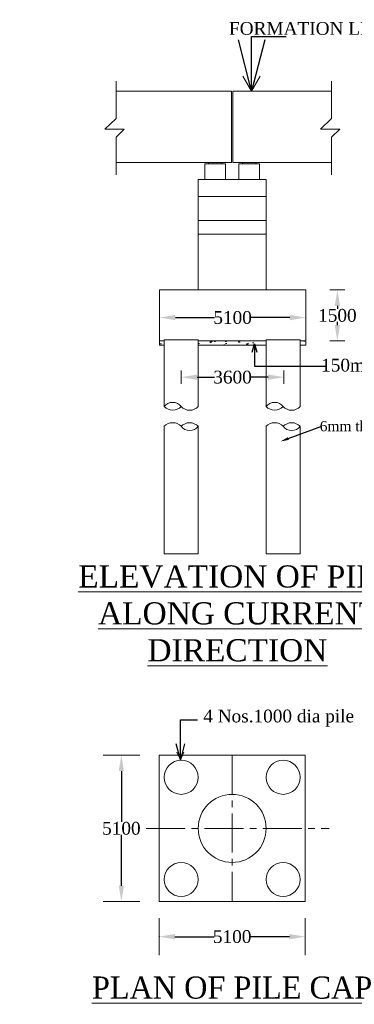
# Model space of a CAD drawing. Header units: millimetres. Extents: x -20950785 to 389010297, y -11535949 to 14056629.
# Tile 249 of 256: x 13558564 to 13578249, y -1596660 to -1538849. Entities that reach past the tile are written whole.
import ezdxf
from ezdxf import colors
from ezdxf.entities.mleader import LeaderData, LeaderLine
from ezdxf.math import Vec2, Vec3

# ---------------------------------------------------------------- set-up
doc = ezdxf.new("R2010")
doc.units = ezdxf.units.MM
doc.header["$LTSCALE"] = 60
doc.header["$MEASUREMENT"] = 0
doc.linetypes.add('CENTER2', pattern=[28.575, 19.05, -3.175, 3.175, -3.175])
doc.layers.add('TEXT', color=7, linetype='Continuous')
doc.styles.add('PDF Arial Bold', font='times.ttf')
doc.styles.add('style1', font='txt.shx', dxfattribs={"height": 1})
doc.dimstyles.get("Standard").update_dxf_attribs({"dimtxt": 400, "dimasz": 215, "dimexe": 0.18, "dimexo": 0.0625, "dimgap": 0.09, "dimtad": 0, "dimtih": 1, "dimtoh": 1, "dimdec": 0, "dimzin": 4, "dimdsep": 46, "dimtxsty": 'Standard', "dimblk": 'OPEN90', "dimcen": 0, "dimadec": 0, "dimazin": 1, "dimtfac": 1, "dimtdec": 0, "dimtix": 1, "dimtofl": 0, "dimtmove": 0, "dimatfit": 3, "dimldrblk": 'OPEN30', "dimfxl": 1, "dimtolj": 1, "dimtzin": 0, "dimarcsym": 0})

# ---------------------------------------------------------------- blocks, each defined once
blk = doc.blocks.new('*D1349')
at = {"color": 0, "linetype": 'Continuous', "lineweight": -2, "transparency": 16777216}
for p, q in [((13577252, -1554715), (13577253, -1554715)), ((13577252, -1555650), (13577252, -1555832)), ((13577252, -1556779), (13577252, -1556596)), ((13577252, -1557714), (13577253, -1557714))]:
    blk.add_line(p, q, dxfattribs=at)
at = {"color": 0, "linetype": 'Continuous', "lineweight": 9, "transparency": 16777216}
for points in [[(13577097, -1555650), (13577408, -1555650), (13577252, -1554715)], [(13577097, -1556779), (13577408, -1556779), (13577252, -1557714)]]:
    blk.add_solid(points, dxfattribs=at)
at = {"layer": 'Defpoints', "color": 0, "linetype": 'Continuous', "lineweight": 9, "transparency": 16777216}
for p in [(13577252, -1554715), (13577252, -1557714), (13577252, -1557714)]:
    blk.add_point(p, dxfattribs=at)
at = {"color": 0, "linetype": 'Continuous', "lineweight": 9, "transparency": 16777216, "insert": (13577252, -1556214), "char_height": 500, "attachment_point": 5}
blk.add_mtext('\\A1;{\\fTimes New Roman|b0|i0|c0|p18;\\H1.5x;1500}', dxfattribs=at)
blk = doc.blocks.new('*D1353')
at = {"color": 0, "linetype": 'Continuous', "lineweight": -2, "transparency": 16777216}
for p, q in [((13566790, -1556339), (13566790, -1556339)), ((13567725, -1556339), (13570027, -1556339)), ((13574452, -1556339), (13572150, -1556339)), ((13575387, -1556339), (13575387, -1556339))]:
    blk.add_line(p, q, dxfattribs=at)
at = {"color": 0, "linetype": 'Continuous', "lineweight": 9, "transparency": 16777216}
for points in [[(13567725, -1556183), (13567725, -1556495), (13566790, -1556339)], [(13574452, -1556183), (13574452, -1556495), (13575387, -1556339)]]:
    blk.add_solid(points, dxfattribs=at)
at = {"layer": 'Defpoints', "color": 0, "linetype": 'Continuous', "lineweight": 9, "transparency": 16777216}
for p in [(13566790, -1556339), (13575387, -1556339), (13575387, -1556339)]:
    blk.add_point(p, dxfattribs=at)
at = {"color": 0, "linetype": 'Continuous', "lineweight": 9, "transparency": 16777216, "insert": (13571088, -1556339), "char_height": 500, "attachment_point": 5}
blk.add_mtext('\\A1;{\\fTimes New Roman|b0|i0|c0|p18;\\H1.5x;5100}', dxfattribs=at)
blk = doc.blocks.new('*D1231')
at = {"color": 0, "linetype": 'Continuous', "lineweight": -2, "transparency": 16777216}
for p, q in [((13564546, -1582032), (13564546, -1582032)), ((13564546, -1582967), (13564546, -1585950)), ((13564546, -1589695), (13564546, -1586713)), ((13564546, -1590630), (13564546, -1590630))]:
    blk.add_line(p, q, dxfattribs=at)
at = {"color": 0, "linetype": 'Continuous', "lineweight": 9, "transparency": 16777216}
for points in [[(13564390, -1582967), (13564702, -1582967), (13564546, -1582032)], [(13564390, -1589695), (13564702, -1589695), (13564546, -1590630)]]:
    blk.add_solid(points, dxfattribs=at)
at = {"layer": 'Defpoints', "color": 0, "linetype": 'Continuous', "lineweight": 9, "transparency": 16777216}
for p in [(13564546, -1582032), (13564546, -1590630), (13564546, -1590630)]:
    blk.add_point(p, dxfattribs=at)
at = {"color": 0, "linetype": 'Continuous', "lineweight": 9, "transparency": 16777216, "insert": (13564546, -1586331), "char_height": 500, "attachment_point": 5}
blk.add_mtext('\\A1;{\\fTimes New Roman|b0|i0|c0|p18;\\H1.5x;5100}', dxfattribs=at)
blk = doc.blocks.new('*D1232')
at = {"color": 0, "linetype": 'Continuous', "lineweight": -2, "transparency": 16777216}
for p, q in [((13566764, -1592672), (13566764, -1592689)), ((13567699, -1592689), (13570002, -1592689)), ((13574427, -1592689), (13572124, -1592689)), ((13575362, -1592689), (13575362, -1592689))]:
    blk.add_line(p, q, dxfattribs=at)
at = {"color": 0, "linetype": 'Continuous', "lineweight": 9, "transparency": 16777216}
for points in [[(13567699, -1592533), (13567699, -1592845), (13566764, -1592689)], [(13574427, -1592533), (13574427, -1592845), (13575362, -1592689)]]:
    blk.add_solid(points, dxfattribs=at)
at = {"layer": 'Defpoints', "color": 0, "linetype": 'Continuous', "lineweight": 9, "transparency": 16777216}
for p in [(13566764, -1592672), (13566764, -1592689), (13575362, -1592689)]:
    blk.add_point(p, dxfattribs=at)
at = {"color": 0, "linetype": 'Continuous', "lineweight": 9, "transparency": 16777216, "insert": (13571063, -1592689), "char_height": 500, "attachment_point": 5}
blk.add_mtext('\\A1;{\\fTimes New Roman|b0|i0|c0|p18;\\H1.5x;5100}', dxfattribs=at)
blk = doc.blocks.new('*D1233')
at = {"color": 0, "linetype": 'Continuous', "lineweight": -2, "transparency": 16777216}
for p, q in [((13568064, -1559839), (13568064, -1559839)), ((13568999, -1559839), (13570021, -1559839)), ((13573174, -1559839), (13572152, -1559839)), ((13574109, -1559839), (13574109, -1559839))]:
    blk.add_line(p, q, dxfattribs=at)
at = {"color": 0, "linetype": 'Continuous', "lineweight": 9, "transparency": 16777216}
for points in [[(13568999, -1559683), (13568999, -1559995), (13568064, -1559839)], [(13573174, -1559683), (13573174, -1559995), (13574109, -1559839)]]:
    blk.add_solid(points, dxfattribs=at)
at = {"layer": 'Defpoints', "color": 0, "linetype": 'Continuous', "lineweight": 9, "transparency": 16777216}
for p in [(13568064, -1559839), (13574109, -1559839), (13574109, -1559839)]:
    blk.add_point(p, dxfattribs=at)
at = {"color": 0, "linetype": 'Continuous', "lineweight": 9, "transparency": 16777216, "insert": (13571086, -1559839), "char_height": 500, "attachment_point": 5}
blk.add_mtext('\\A1;{\\fTimes New Roman|b0|i0|c0|p18;\\H1.5x;3600}', dxfattribs=at)

msp = doc.modelspace()

# ---------------------------------------------------------------- hatches: boundary and pattern name
at = {"linetype": 'Continuous', "lineweight": 9}
h = msp.add_hatch(color=256, dxfattribs=at)
h.dxf.hatch_style = 1
h.paths.add_polyline_path([(13570463.12, -1547235.24), (13570463.12, -1547315.21), (13569663.36, -1547315.21), (13569663.36, -1547235.24)])
h = msp.add_hatch(color=256, dxfattribs=at)
h.dxf.hatch_style = 1
h.paths.add_polyline_path([(13572462.51, -1547235.24), (13572462.51, -1547315.21), (13571662.75, -1547315.21), (13571662.75, -1547235.24)])
at = {"linetype": 'Continuous', "lineweight": 9, "ltscale": 2}
h = msp.add_hatch(dxfattribs=at)
h.set_pattern_fill('AR-CONC', color=256, scale=150)
h.set_pattern_definition([(50, (5529856.1, -426283.4), (1075.89027, -94.1282), [112.5, -1237.5]), (355, (5529856.1, -426283.4), (-208.127, 1128.2882), [90, -990]), (100.451444, (5529945.7, -426291.2), (867.76327, 1034.15999), [95.61029, -1051.71317]), (46.1842, (5529856.1, -425983.4), (1600.862, -248.27892), [168.75, -1856.25]), (96.635635, (5529989.5, -426004), (1401.99292, 1461.1779), [143.4155, -1577.57064]), (351.184164, (5529856.1, -425983.4), (1401.99292, 1461.1779), [135, -1485]), (21, (5530006.1, -426058.4), (895.36058, -603.92834), [112.5, -1237.5]), (326, (5530006.1, -426058.4), (364.973, 1087.72507), [90, -990]), (71.451445, (5530080.7, -426108.7), (1260.33357, 483.79673), [95.61029, -1051.71317]), (37.5, (5529856.1, -426283.36), (18.239783, 499.34078), [0, -978, 0, -1005, 0, -993.75]), (7.5, (5529856.1, -426283.36), (394.604306, 591.617568), [0, -573, 0, -955.5, 0, -378.75]), (327.5, (5529521.6, -426283.36), (800.733654, -33.832308), [0, -375, 0, -1170, 0, -1552.5]), (317.5, (5529371.6, -426283.36), (874.779254, 150.157473), [0, -487.5, 0, -777, 0, -1102.5])])
h.paths.add_polyline_path([(13567064.14, -1557713.61), (13566789.73, -1557713.61), (13566789.73, -1557963.61), (13567064.14, -1557963.61)])
h.paths.add_polyline_path([(13573062.33, -1557713.61), (13569063.54, -1557713.61), (13569063.54, -1557963.61), (13573062.33, -1557963.61)])
h.paths.add_polyline_path([(13575387.13, -1557713.61), (13575061.73, -1557713.61), (13575061.73, -1557963.61), (13575387.13, -1557963.61)])

# ---------------------------------------------------------------- linework, layer by layer
at = {"linetype": 'Continuous', "lineweight": 9}
for p, q in [((13572204.14, -1543036.51), (13571694.85, -1542157.94)), ((13572204.14, -1543036.51), (13572713.43, -1542157.94)), ((13564236, -1542460.4), (13564236, -1544645.74)), ((13576915.36, -1542460.4), (13576915.36, -1544645.74)), ((13571022.95, -1543036.51), (13564236, -1543036.51)), ((13571022.95, -1547235.24), (13571022.95, -1543036.51)), ((13571102.92, -1547235.24), (13571102.92, -1543036.51)), ((13571102.92, -1543036.51), (13576915.36, -1543036.51)), ((13564236, -1544645.74), (13563582.2, -1545270.3)), ((13576915.36, -1544645.74), (13576261.56, -1545270.3)), ((13563582.2, -1545270.3), (13564706.86, -1545270.3)), ((13564706.86, -1545270.3), (13564236, -1545744.16)), ((13576261.56, -1545270.3), (13577386.22, -1545270.3)), ((13577386.22, -1545270.3), (13576915.36, -1545744.16)), ((13564236, -1545744.16), (13564236, -1547951.74)), ((13576915.36, -1545744.16), (13576915.36, -1547951.74)), ((13571022.95, -1547235.24), (13564236, -1547235.24)), ((13569463.42, -1548234.94), (13569463.42, -1547315.21)), ((13570663.06, -1548234.94), (13570663.06, -1547315.21)), ((13571102.92, -1547235.24), (13576915.36, -1547235.24)), ((13571462.81, -1548234.94), (13571462.81, -1547315.21)), ((13572662.45, -1548234.94), (13572662.45, -1547315.21)), ((13569063.54, -1554714.51), (13569063.54, -1548234.94)), ((13573062.33, -1554714.51), (13573062.33, -1548234.94)), ((13575387.13, -1554714.51), (13566789.73, -1554714.51)), ((13566789.73, -1557963.61), (13566789.73, -1554714.51)), ((13575387.13, -1557963.61), (13575387.13, -1554714.51)), ((13576810.29, -1554714.51), (13577694.52, -1554714.51)), ((13567064.14, -1557713.61), (13566789.73, -1557713.61)), ((13567064.14, -1557963.61), (13566789.73, -1557963.61)), ((13569063.54, -1557638.61), (13567064.14, -1557638.61)), ((13567064.14, -1561568.02), (13567064.14, -1557638.61)), ((13569063.54, -1561568.02), (13569063.54, -1557638.61)), ((13573062.33, -1557713.61), (13569063.54, -1557713.61)), ((13573062.33, -1557963.61), (13569063.54, -1557963.61)), ((13575061.73, -1557638.61), (13573062.33, -1557638.61)), ((13573062.33, -1561568.02), (13573062.33, -1557638.61)), ((13575061.73, -1561568.02), (13575061.73, -1557638.61)), ((13575387.13, -1557713.61), (13575061.73, -1557713.61)), ((13575387.13, -1557963.61), (13575061.73, -1557963.61)), ((13576810.29, -1557713.61), (13577694.52, -1557713.61)), ((13567064.14, -1570208.43), (13567064.14, -1562724.33)), ((13569063.54, -1570208.43), (13569063.54, -1562724.33)), ((13573062.33, -1570208.43), (13573062.33, -1562724.33)), ((13575061.73, -1570208.43), (13575061.73, -1562724.33)), ((13569063.54, -1570208.43), (13567064.14, -1570208.43)), ((13569063.54, -1570208.43), (13567064.14, -1570208.43)), ((13575061.73, -1570208.43), (13573062.33, -1570208.43)), ((13575061.73, -1570208.43), (13573062.33, -1570208.43)), ((13565623.58, -1582032.44), (13563468.48, -1582032.44)), ((13566764.24, -1582032.44), (13566764.24, -1590629.83)), ((13566764.24, -1582032.44), (13575361.63, -1582032.44)), ((13575361.63, -1582032.44), (13575361.63, -1590629.83)), ((13565623.58, -1590629.83), (13563468.48, -1590629.83)), ((13566764.24, -1590629.83), (13575361.63, -1590629.83)), ((13566764.24, -1591611.41), (13566764.24, -1593766.51)), ((13575361.63, -1591611.41), (13575361.63, -1593766.51))]:
    msp.add_line(p, q, dxfattribs=at)
at = {"linetype": 'Continuous', "lineweight": 9, "ltscale": 100}
for p, q in [((13570663.06, -1547315.21), (13569463.42, -1547315.21)), ((13572662.45, -1547315.21), (13571462.81, -1547315.21)), ((13573062.33, -1548234.94), (13569063.54, -1548234.94)), ((13573062.33, -1549234.63), (13569063.54, -1549234.63)), ((13573062.33, -1550634.21), (13569063.54, -1550634.21)), ((13573062.33, -1551433.97), (13569063.54, -1551433.97)), ((13573087.83, -1554714.51), (13569089.03, -1554714.51))]:
    msp.add_line(p, q, dxfattribs=at)
at = {"linetype": 'Continuous', "lineweight": 9, "ltscale": 2}
for p, q in [((13568063.84, -1559448.31), (13568063.84, -1560230.08)), ((13574109.15, -1559448.31), (13574109.15, -1560230.08)), ((13568015.11, -1582302.85), (13567810.25, -1581846.57)), ((13568015.11, -1582302.85), (13568219.97, -1581846.57))]:
    msp.add_line(p, q, dxfattribs=at)
at = {"linetype": 'CENTER2', "lineweight": 9, "ltscale": 2}
for p, q in [((13571062.94, -1582032.44), (13571062.94, -1590629.83)), ((13566010.22, -1586331.13), (13576761.54, -1586331.13))]:
    msp.add_line(p, q, dxfattribs=at)
at = {"linetype": 'Continuous', "lineweight": 9}
for points in [[(13570463.12, -1547235.24), (13569663.36, -1547235.24), (13569663.36, -1547315.21), (13570463.12, -1547315.21)], [(13572462.51, -1547235.24), (13571662.75, -1547235.24), (13571662.75, -1547315.21), (13572462.51, -1547315.21)]]:
    msp.add_lwpolyline(points, close=True, dxfattribs=at)
at = {"color": 7, "linetype": 'Continuous', "lineweight": 9, "ltscale": 2}
msp.add_circle((13500903, -1533338), 347474.95, dxfattribs=at)
at = {"linetype": 'Continuous', "lineweight": 9}
for centre in [(13568063.84, -1583332.04), (13574062.03, -1583332.04), (13568063.84, -1589330.23), (13574062.03, -1589330.23)]:
    msp.add_circle(centre, 999.7, dxfattribs=at)
at = {"linetype": 'Continuous', "lineweight": 9, "ltscale": 2000}
msp.add_circle((13571062.94, -1586331.13), 1999.4, dxfattribs=at)
at = {"linetype": 'Continuous', "lineweight": 9}
for centre, radius, start, end in [((13567563.99, -1561939.17), 622.58, 36.5948428, 143.4051572), ((13573562.18, -1561939.17), 622.58, 36.5948428, 143.4051572), ((13567563.99, -1561077.67), 700.21, 224.4507698, 315.5492302), ((13568563.69, -1561092.56), 689.86, 223.5673734, 316.4326266), ((13573562.18, -1561077.67), 700.21, 224.4507698, 315.5492302), ((13574561.88, -1561092.56), 689.86, 223.5673734, 316.4326266), ((13567563.99, -1563199.79), 689.86, 43.5673735, 136.4326264), ((13568563.69, -1563214.69), 700.21, 44.4507698, 135.5492302), ((13573562.18, -1563199.79), 689.86, 43.5673735, 136.4326264), ((13574561.88, -1563214.69), 700.21, 44.4507698, 135.5492302), ((13568563.69, -1562353.18), 622.58, 216.5948428, 323.4051572), ((13574561.88, -1562353.18), 622.58, 216.5948428, 323.4051572)]:
    msp.add_arc(centre, radius, start, end, dxfattribs=at)

# ---------------------------------------------------------------- texts
at = {"linetype": 'Continuous', "lineweight": 9, "insert": (13587898.91, -1539370.2), "char_height": 750, "attachment_point": 6}
msp.add_mtext('{\\fTimes New Roman|b0|i0|c0|p18;FORMATION LEVEL RL103.275M }', dxfattribs=at)
at = {"linetype": 'Continuous', "lineweight": 9}
for s, insert, char_height, width, attachment_point in [('\\pi2917.05681;{\\fTimes New Roman|b0|i0|c0|p18;\\LCertified that the boring details  shown are correct.}', (11725062.51, -1543620.32, -17483.87), 750, 28256.2477, 1), ('{\\fTimes New Roman|b0|i0|c0|p18;150mm thick PCC}', (13584729.77, -1559137.32), 750, 8975.6824, 6), ('\\pi7448.80773;{\\fTimes New Roman|b0|i0|c0|p18;\\LCertified that the boring details  shown are correct.}', (12463812.32, -1576321.57), 1915.15152, 72153.3279, 1), ('\\pi5418.09167,t45718.09167;{\\fTimes New Roman|b0|i0|c0|p18;\\L ELEVATION OF \\P\\pi2504.57329,t42804.57329;ABUTMENT ELEMENT \\P\\pi7381.21352,t47681.21352;DIRECTION}', (12166780.87, -1584775.46), 1300, 25045.2677, 1), ('\\pi5418.09167,t45718.09167;{\\fTimes New Roman|b0|i0|c0|p18;\\L ELEVATION OF \\P\\pi2504.57329,t42804.57329;ABUTMENT ELEMENT \\P\\pi7381.21352,t47681.21352;DIRECTION}', (13524705.37, -1584775.46), 1300, 25045.2677, 1)]:
    msp.add_mtext(s, dxfattribs=dict(at, insert=insert, char_height=char_height, width=width, attachment_point=attachment_point))
at = {"color": 7, "linetype": 'Continuous', "lineweight": 9, "ltscale": 2, "insert": (12489839.11, -1554708.18), "char_height": 900, "attachment_point": 1, "style": 'PDF Arial Bold'}
msp.add_mtext_dynamic_manual_height_columns('\\pi1240.70522,t5740.70522;Moderately \\P\\pi690.45288,t5190.45288;Stronge Rock', width=8577.0125, gutter_width=1, heights=[0], dxfattribs=at)
at = {"linetype": 'Continuous', "lineweight": 9, "char_height": 750, "width": 22678.6984, "attachment_point": 1, "style": 'style1'}
for insert in [(10046282.47, -1573923.48), (11296226.84, -1573923.48)]:
    msp.add_mtext('\\pi6024.46095;{\\fTimes New Roman|b0|i0|c0|p18;\\LELEVATION OF PIER \\P\\pi3569.25186;ALONG CURRENT DIRECTION  }', dxfattribs=dict(at, insert=insert))
at = {"linetype": 'Continuous', "lineweight": 9, "insert": (13569361.39, -1579856.66), "char_height": 750, "attachment_point": 4, "rotation": 0.0230157}
msp.add_mtext('{\\fTimes New Roman|b0|i0|c0|p18;4 Nos.1000 dia pile}', dxfattribs=at)
at = {"layer": 'TEXT', "linetype": 'Continuous', "lineweight": 9, "char_height": 1300, "attachment_point": 1}
for s, insert, width in [('\\pi2427.77062;{\\fTimes New Roman|b0|i0|c0|p18;\\LELEVATION OF PIER \\P\\pi3593.74034;ALONG CURRENT \\P\\pi6498.82325;DIRECTION  }', (12201657.42, -1570888.18), 23280.4872), ('\\pi2427.77062;{\\fTimes New Roman|b0|i0|c0|p18;\\LELEVATION OF PIER \\P\\pi3593.74034;ALONG CURRENT \\P\\pi6498.82325;DIRECTION  }', (13559581.92, -1570888.18), 23280.4872), ('\\pi1974.11068;{\\fTimes New Roman|b0|i0|c0|p18;\\LELEVATION OF PIER \\P\\pi3681.82517;ALONG TRAFFIC  \\P\\pi6045.16331;DIRECTION  }', (12222299.86, -1571340.89), 22373.1673), ('{\\fTimes New Roman|b0|i0|c0|p18;\\LPLAN OF PILE CAP}', (13562815.1, -1595026.55), 16872.5456)]:
    msp.add_mtext(s, dxfattribs=dict(at, insert=insert, width=width))

# ---------------------------------------------------------------- dimensions: what is measured, and where the dimension line sits
at = {"linetype": 'Continuous', "lineweight": 9}
for base, p1, p2, angle, text, picture, middle in [((13577252.41, -1557713.61), (13577252.41, -1554714.51), (13577252.41, -1557713.61), 90, '{\\fTimes New Roman|b0|i0|c0|p18;\\H1.5x;1500}', '*D1349', (13577252.41, -1556214.06)), ((13564546.03, -1590629.83), (13564546.03, -1582032.44), (13564546.03, -1590629.83), 270, '{\\fTimes New Roman|b0|i0|c0|p18;\\H1.5x;5100}', '*D1231', (13564546.03, -1586331.13))]:
    dim = msp.add_linear_dim(base=base, p1=p1, p2=p2, angle=angle, text=text, dimstyle='Standard', override={"dimtxt": 500, "dimasz": 935, "dimfxl": 300}, dxfattribs=at)
    dim.commit()
    dim.dimension.update_dxf_attribs({"geometry": picture, "text_midpoint": middle})
for base, p1, p2, text, picture, middle in [((13575387.13, -1556339.06), (13566789.73, -1556339.06), (13575387.13, -1556339.06), '{\\fTimes New Roman|b0|i0|c0|p18;\\H1.5x;5100}', '*D1353', (13571088.43, -1556339.06)), ((13574109.15, -1559839.02), (13568063.84, -1559838.84), (13574109.15, -1559839.02), '{\\fTimes New Roman|b0|i0|c0|p18;\\H1.5x;3600}', '*D1233', (13571086.5, -1559839.02)), ((13566764.24, -1592688.78), (13575361.63, -1592688.78), (13566764.24, -1592672.23), '{\\fTimes New Roman|b0|i0|c0|p18;\\H1.5x;5100}', '*D1232', (13571062.94, -1592688.78))]:
    dim = msp.add_linear_dim(base=base, p1=p1, p2=p2, text=text, dimstyle='Standard', override={"dimtxt": 500, "dimasz": 935, "dimfxl": 300}, dxfattribs=at)
    dim.commit()
    dim.dimension.update_dxf_attribs({"geometry": picture, "text_midpoint": middle})

# ---------------------------------------------------------------- leaders
for points, override in [([(13572204.14, -1543036.51), (13572204.14, -1539838.58), (13574245.28, -1539838.58)], {"dimtxt": 500, "dimasz": 3000, "dimfxl": 300}), ([(13568015.11, -1582302.85), (13568015.11, -1579951.06), (13569017.3, -1579951.06)], {"dimtxt": 500, "dimasz": 935, "dimfxl": 300})]:
    msp.add_leader(points, dimstyle='Standard', override=override, dxfattribs=at)
at = {"linetype": 'Continuous', "lineweight": 9, "ltscale": 2}
msp.add_leader([(13572377.16, -1557873.13), (13572377.16, -1559194.79), (13576558.43, -1559194.79)], dimstyle='Standard', override={"dimtxt": 500, "dimasz": 500, "dimfxl": 300}, dxfattribs=at)
at = {"color": 7, "linetype": 'Continuous', "lineweight": 9, "ltscale": 2}
ml = msp.add_multileader_mtext('Standard', dxfattribs=at)
ml.set_content('{\\fTimes New Roman|b0|i0|c0|p18;\\C256;6mm thick Permanent liner \\PRL 88.600M}', color=7)
ml.set_leader_properties()
ml.build(insert=Vec2(0, 0))
ml.multileader.update_dxf_attribs({"text_right_attachment_type": 6, "dogleg_length": 0.36, "arrow_head_size": 500})
ctx = ml.context
ctx.base_point, ctx.char_height, ctx.arrow_head_size, ctx.landing_gap_size, ctx.plane_origin = Vec3(13576342.26, -1562716.85), 600, 500, 0.09, Vec3(13573896.9, -1561752.96)
ctx.right_attachment, ctx.text_align_type = 6, 1
notes = []
notes.append((ctx, [(0, (1, 1, 0), (13576341.9, -1562716.85), (1, 0), 0.36, [(0, [(13573896.9, -1563615.96)], 0, [])])]))
ctx.mtext.insert, ctx.mtext.alignment, ctx.mtext.flow_direction = Vec3(13581160.73, -1562410.8), 2, 5
for ctx, leaders in notes:
    for number, flags, end, landing, length, lines in leaders:
        leader = LeaderData()
        leader.index, (leader.has_last_leader_line, leader.has_dogleg_vector, leader.attachment_direction) = number, flags
        leader.last_leader_point, leader.dogleg_vector, leader.dogleg_length = Vec3(end), Vec3(landing), length
        for number, points, colour, breaks in lines:
            line = LeaderLine()
            line.index, line.vertices, line.color, line.breaks = number, Vec3.list(points), colors.encode_raw_color(colour), breaks
            leader.lines.append(line)
        ctx.leaders.append(leader)

doc.saveas('drawing.dxf')
